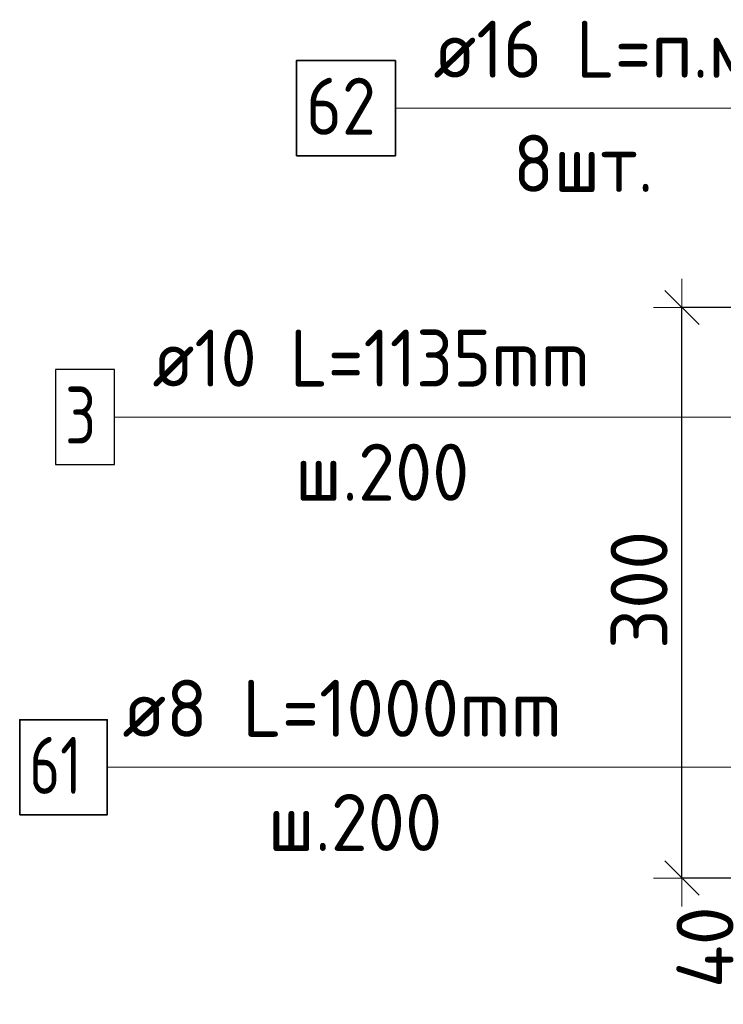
# Model space of a CAD drawing. Header units: metres. Extents: x -38 to 99, y -15 to 21.
# Tile 34 of 48: x 71.807 to 72.177, y 6.312 to 6.83. Entities that reach past the tile are written whole.
import ezdxf

# ---------------------------------------------------------------- set-up
doc = ezdxf.new("R2010")
doc.units = ezdxf.units.M
doc.header["$PDMODE"] = 65
for name, color, linetype, lineweight in [('XR$4$Арм.стержн. Арматура края', 96, 'Continuous', 35), ('XR$4$Арм.стержн. Хомут', 240, 'Continuous', 35), ('XR$4$Арм.стержн.горизонт. 1', 180, 'Continuous', 35), ('XR$4$Размерная линия (1)', 7, 'Continuous', 13)]:
    doc.layers.add(name, color=color, linetype=linetype, lineweight=lineweight)
doc.styles.add('ISOCPEUR', font='txt')
doc.dimstyles.new('DIMSTYLE_16', dxfattribs={"dimtxt": 0.03, "dimasz": 0.03, "dimexe": 0, "dimexo": 0, "dimgap": 0.015, "dimtad": 2, "dimdec": 0, "dimlfac": 1000, "dimrnd": 1, "dimzin": 12, "dimdsep": 46, "dimtxsty": 'ISOCPEUR', "dimblk1": 'ALL_ML_STRICH', "dimblk2": 'ALL_ML_STRICH', "dimsah": 1, "dimcen": 0, "dimclrd": 7, "dimclre": 256, "dimclrt": 7, "dimadec": 0, "dimazin": 0, "dimtfac": 1, "dimtdec": 0, "dimtix": 1, "dimtmove": 2, "dimatfit": 3, "dimfxl": 0, "dimtzin": 0, "dimlwd": 0, "dimlwe": -3, "dimarcsym": 0})
doc.dimstyles.new('DIMSTYLE_20', dxfattribs={"dimtxt": 0.03, "dimasz": 0.03, "dimexe": 0, "dimexo": 0, "dimgap": 0.015, "dimtad": 2, "dimdec": 0, "dimlfac": 1000, "dimrnd": 1, "dimzin": 12, "dimdsep": 46, "dimtxsty": 'ISOCPEUR', "dimblk1": 'ALL_ML_STRICH', "dimblk2": 'ALL_ML_STRICH', "dimsah": 1, "dimcen": 0, "dimclrd": 7, "dimclre": 256, "dimclrt": 7, "dimadec": 0, "dimazin": 0, "dimtfac": 1, "dimtdec": 0, "dimtix": 1, "dimtmove": 2, "dimatfit": 3, "dimfxl": 0, "dimtvp": 1.2, "dimtzin": 0, "dimlwd": 0, "dimlwe": -3, "dimarcsym": 0})

# ---------------------------------------------------------------- blocks, each defined once
blk = doc.blocks.new('ALL_ML_STRICH')
at = {"color": 0, "linetype": 'ByBlock', "lineweight": -2}
for p, q in [((0, -0.5), (0, 0.5)), ((-0.3, -0.3), (0.3, 0.3)), ((-1, 0), (0.5, 0))]:
    blk.add_line(p, q, dxfattribs=at)
blk = doc.blocks.new('*D118')
at = {"layer": 'DEFPOINTS', "color": 7, "linetype": 'Continuous', "lineweight": 13, "transparency": 33554687}
for p in [(72.2753, 6.67826), (72.15496, 6.37826), (72.27526, 6.37826)]:
    blk.add_point(p, dxfattribs=at)
at = {"layer": 'XR$4$Размерная линия (1)', "color": 9, "linetype": 'Continuous', "lineweight": -2, "true_color": 0xc7c7c7, "transparency": 33554687}
for p, q in [((72.2553, 6.67826), (72.15496, 6.67826)), ((72.25526, 6.37826), (72.15496, 6.37826))]:
    blk.add_line(p, q, dxfattribs=at)
at = {"layer": 'XR$4$Размерная линия (1)', "color": 7, "linetype": 'Continuous', "lineweight": -2, "transparency": 33554687}
blk.add_line((72.15496, 6.37826), (72.15496, 6.67826), dxfattribs=at)
at = {"layer": 'XR$4$Размерная линия (1)', "color": 7, "linetype": 'Continuous', "lineweight": 13, "transparency": 33554687, "xscale": 0.03, "yscale": 0.03, "zscale": 0.03}
for p, rotation in [((72.15496, 6.67826), 90), ((72.15496, 6.37826), 270)]:
    blk.add_blockref('ALL_ML_STRICH', p, dxfattribs=dict(at, rotation=rotation))
at = {"layer": 'XR$4$Размерная линия (1)', "color": 7, "linetype": 'Continuous', "lineweight": 13, "transparency": 33554687, "insert": (72.13246, 6.52976), "char_height": 0.03, "width": 0.09, "attachment_point": 5, "rotation": 90, "style": 'ISOCPEUR'}
blk.add_mtext('\\A1;{300}', dxfattribs=at)
blk = doc.blocks.new('*D193')
at = {"layer": 'DEFPOINTS', "color": 7, "linetype": 'Continuous', "lineweight": 13, "transparency": 33554687}
for p in [(72.31523, 6.41826), (72.22996, 6.37826), (72.27526, 6.37826)]:
    blk.add_point(p, dxfattribs=at)
at = {"layer": 'XR$4$Размерная линия (1)', "color": 9, "linetype": 'Continuous', "lineweight": -2, "true_color": 0xc7c7c7, "transparency": 33554687}
for p, q in [((72.29523, 6.41826), (72.22996, 6.41826)), ((72.25526, 6.37826), (72.22996, 6.37826))]:
    blk.add_line(p, q, dxfattribs=at)
at = {"layer": 'XR$4$Размерная линия (1)', "color": 7, "linetype": 'Continuous', "lineweight": -2, "transparency": 33554687}
blk.add_line((72.22996, 6.37826), (72.22996, 6.41826), dxfattribs=at)
at = {"layer": 'XR$4$Размерная линия (1)', "color": 7, "linetype": 'Continuous', "lineweight": 13, "transparency": 33554687, "xscale": 0.03, "yscale": 0.03, "zscale": 0.03}
for p, rotation in [((72.22996, 6.41826), 90), ((72.22996, 6.37826), 270)]:
    blk.add_blockref('ALL_ML_STRICH', p, dxfattribs=dict(at, rotation=rotation))
at = {"layer": 'XR$4$Размерная линия (1)', "color": 7, "linetype": 'Continuous', "lineweight": 13, "transparency": 33554687, "insert": (72.1671, 6.34188), "char_height": 0.03, "width": 0.06, "attachment_point": 5, "rotation": 90, "style": 'ISOCPEUR'}
blk.add_mtext('\\A1;{40}', dxfattribs=at)

msp = doc.modelspace()

# ---------------------------------------------------------------- linework, layer by layer
at = {"layer": 'XR$4$Арм.стержн. Арматура края', "color": 7, "linetype": 'Continuous', "lineweight": 13, "transparency": 33554687}
for p, q in [((71.85659, 6.62065), (72.16359, 6.62065)), ((72.16359, 6.62065), (72.30521, 6.62065))]:
    msp.add_line(p, q, dxfattribs=at)
at = {"layer": 'XR$4$Арм.стержн. Арматура края', "color": 7, "linetype": 'Continuous', "lineweight": 25, "transparency": 33554687}
msp.add_lwpolyline([(71.82559, 6.59565), (71.85659, 6.59565), (71.85659, 6.64565), (71.82559, 6.64565), (71.82559, 6.59565)], dxfattribs=at)
at = {"layer": 'XR$4$Арм.стержн. Хомут', "color": 7, "linetype": 'Continuous', "lineweight": 13, "transparency": 33554687}
for p, q in [((71.85279, 6.43651), (72.13879, 6.43651)), ((72.13879, 6.43651), (72.30423, 6.43651))]:
    msp.add_line(p, q, dxfattribs=at)
at = {"layer": 'XR$4$Арм.стержн. Хомут', "color": 7, "linetype": 'Continuous', "lineweight": 35, "transparency": 33554687}
msp.add_lwpolyline([(71.80679, 6.41151), (71.85279, 6.41151), (71.85279, 6.46151), (71.80679, 6.46151), (71.80679, 6.41151)], dxfattribs=at)
at = {"layer": 'XR$4$Арм.стержн.горизонт. 1', "color": 7, "linetype": 'Continuous', "lineweight": 13, "transparency": 33554687}
msp.add_line((72.00431, 6.78305), (72.23031, 6.78305), dxfattribs=at)
at = {"layer": 'XR$4$Арм.стержн.горизонт. 1', "color": 7, "linetype": 'Continuous', "lineweight": 35, "transparency": 33554687}
msp.add_lwpolyline([(71.95231, 6.75805), (72.00431, 6.75805), (72.00431, 6.80805), (71.95231, 6.80805), (71.95231, 6.75805)], dxfattribs=at)

# ---------------------------------------------------------------- texts
at = {"layer": 'XR$4$Арм.стержн. Арматура края', "color": 7, "linetype": 'Continuous', "lineweight": 25, "transparency": 33554687, "char_height": 0.03, "attachment_point": 7, "style": 'ISOCPEUR'}
for s, insert, width in [('\\W0.92;ø10 L=1135mm ', (71.87659, 6.63665), 0.2806692), ('\\W0.78;3', (71.83059, 6.60665), 0.0326407), ('\\W0.95;ш.200 ', (71.95159, 6.57665), 0.1311997)]:
    msp.add_mtext(s, dxfattribs=dict(at, insert=insert, width=width))
at = {"layer": 'XR$4$Арм.стержн. Хомут', "color": 7, "linetype": 'Continuous', "lineweight": 25, "transparency": 33554687, "char_height": 0.03, "attachment_point": 7, "style": 'ISOCPEUR'}
for s, insert, width in [('\\W0.96;ø8 L=1000mm ', (71.86079, 6.45251), 0.2722218), ('\\W0.75;61', (71.81179, 6.42251), 0.0472281), ('\\W0.95;ш.200 ', (71.93729, 6.39251), 0.1311995)]:
    msp.add_mtext(s, dxfattribs=dict(at, insert=insert, width=width))
at = {"layer": 'XR$4$Арм.стержн.горизонт. 1', "color": 7, "linetype": 'Continuous', "lineweight": 25, "transparency": 33554687, "char_height": 0.03, "attachment_point": 7, "style": 'ISOCPEUR'}
for s, insert, width in [('\\W0.94;ø16 L=п.м.', (72.02431, 6.79905), 0.199983), ('\\W0.87;62', (71.95731, 6.76905), 0.0550811), ('\\W0.94;8шт. ', (72.06631, 6.73905), 0.1161286)]:
    msp.add_mtext(s, dxfattribs=dict(at, insert=insert, width=width))

# ---------------------------------------------------------------- dimensions: what is measured, and where the dimension line sits
at = {"layer": 'XR$4$Размерная линия (1)', "color": 7, "linetype": 'Continuous', "lineweight": 13, "transparency": 33554687}
for base, p2, dimstyle, picture, middle in [((72.15496, 6.67826), (72.2553, 6.67826), 'DIMSTYLE_16', '*D118', (72.13246, 6.52976)), ((72.22996, 6.41826), (72.29523, 6.41826), 'DIMSTYLE_20', '*D193', (72.1671, 6.34188))]:
    dim = msp.add_linear_dim(base=base, p1=(72.25526, 6.37826), p2=p2, angle=90, dimstyle=dimstyle, override={"dimpost": '<>', "dimclrd": 7, "dimclre": 9, "dimclrt": 7, "dimlwd": 0, "dimlwe": 65533}, dxfattribs=at)
    dim.commit()
    dim.dimension.update_dxf_attribs({"geometry": picture, "text_midpoint": middle, "dimtype": 160})

doc.saveas('drawing.dxf')
